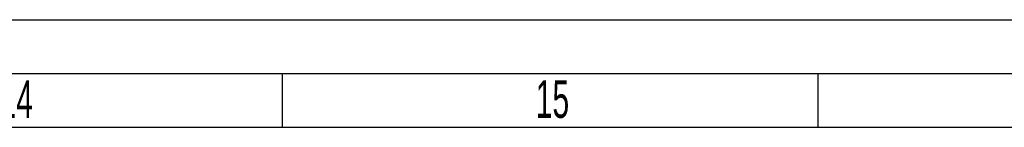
# Model space of a CAD drawing. Header units: millimetres. Extents: x 0 to 841, y 0 to 594.
# Tile 76 of 77: x 701 to 793, y 584 to 594. Entities that reach past the tile are written whole.
import ezdxf

# ---------------------------------------------------------------- set-up
doc = ezdxf.new("R2010")
doc.units = ezdxf.units.MM
doc.header["$LTSCALE"] = 46.255
doc.layers.get('0').update_dxf_attribs({"linetype": 'CONTINUOUS'})
doc.styles.add('TEXTSTYLE_2', font='txt', dxfattribs={"width": 0.6})

msp = doc.modelspace()

# ---------------------------------------------------------------- linework, layer by layer
at = {"color": 7, "linetype": 'CONTINUOUS'}
for p, q in [((0, 594), (841, 594)), ((725.5, 589), (725.5, 584)), ((775.5, 589), (775.5, 584)), ((20, 584), (831, 584))]:
    msp.add_line(p, q, dxfattribs=at)
at = {"color": 2, "linetype": 'CONTINUOUS'}
msp.add_line((15, 589), (836, 589), dxfattribs=at)

# ---------------------------------------------------------------- texts
at = {"color": 5, "linetype": 'CONTINUOUS', "char_height": 3.5, "width": 4.2, "attachment_point": 1, "line_spacing_factor": 0.9, "style": 'TEXTSTYLE_2'}
for s, insert in [('14', (699.1246, 588.363)), ('15', (749.1706, 588.3733))]:
    msp.add_mtext(s, dxfattribs=dict(at, insert=insert))

doc.saveas('drawing.dxf')
